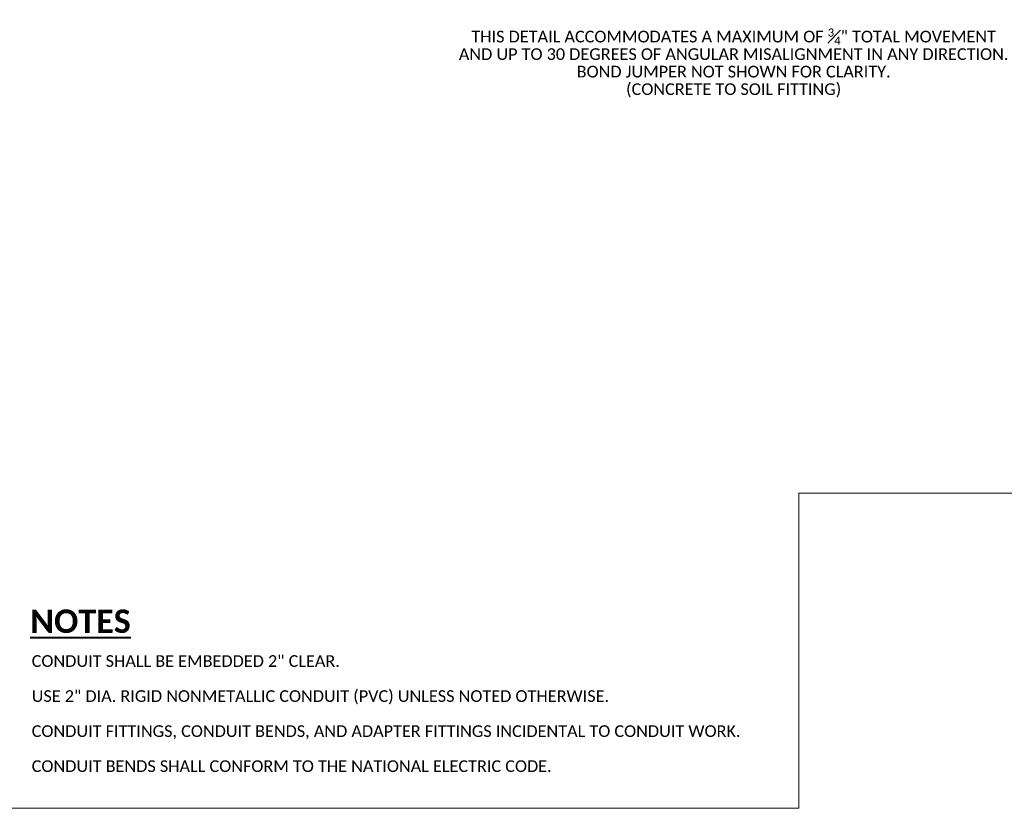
# Model space of a CAD drawing. Extents: x -3074 to 205, y -4612 to -1849.
# Tile 21 of 24: x -264 to -138, y -2368 to -2266. Entities that reach past the tile are written whole.
import ezdxf

# ---------------------------------------------------------------- set-up
doc = ezdxf.new("R2010")
doc.units = 0
doc.header["$MEASUREMENT"] = 0
doc.layers.add('B_ANNO_NOPLOT', color=47, linetype='Continuous', lineweight=18, plot=False)
doc.layers.add('B_ANNO_TEXT', color=7, linetype='Continuous', lineweight=18)
doc.layers.add('B_ANNO_TEXT_TITLE', color=7, linetype='Continuous', lineweight=40)
doc.styles.add('Annotative', font='calibri.ttf', dxfattribs={"height": 0.0625})
doc.styles.add('Title', font='calibrib.ttf', dxfattribs={"height": 0.125})

# ---------------------------------------------------------------- blocks, each defined once
blk = doc.blocks.new('INS_SS56ELEC_BASE-2')
at = {"layer": 'B_ANNO_NOPLOT', "flags": 128}
blk.add_lwpolyline([(0, 0), (0, 252), (323.92766, 252), (323.92766, 238.85516), (378, 238.85516), (378, 40.49961), (316.57075, 40.49961), (316.57075, 0)], close=True, dxfattribs=at)
at = {"layer": 'B_ANNO_TEXT', "insert": (217.99645, 19.66924), "char_height": 1.5, "width": 93.2933729, "attachment_point": 1, "line_spacing_factor": 0.9, "style": 'Annotative'}
blk.add_mtext('CONDUIT SHALL BE EMBEDDED 2" CLEAR.\\P\\PUSE 2" DIA. RIGID NONMETALLIC CONDUIT (PVC) UNLESS NOTED OTHERWISE.\\P\\PCONDUIT FITTINGS, CONDUIT BENDS, AND ADAPTER FITTINGS INCIDENTAL TO CONDUIT WORK.\\P\\PCONDUIT BENDS SHALL CONFORM TO THE NATIONAL ELECTRIC CODE.', dxfattribs=at)
at = {"layer": 'B_ANNO_TEXT_TITLE', "insert": (217.81223, 25.53763), "char_height": 3, "width": 20.8090617, "attachment_point": 1, "style": 'Title'}
blk.add_mtext('{\\LNOTES}', dxfattribs=at)
blk = doc.blocks.new('*U1051')
at = {"layer": 'B_ANNO_NOPLOT', "flags": 128}
blk.add_lwpolyline([(0, 0), (0, 252), (323.93, 252), (323.93, 238.86), (378, 238.86), (378, 40.5), (316.57, 40.5), (316.57, 0)], close=True, dxfattribs=at)
blk = doc.blocks.new('*U67')
at = {"layer": 'B_ANNO_NOPLOT', "flags": 128}
blk.add_lwpolyline([(0, 0), (0, 252), (323.9277, 252), (323.9277, 238.8552), (378, 238.8552), (378, 40.4996), (316.5708, 40.4996), (316.5708, 0)], close=True, dxfattribs=at)
at = {"layer": 'B_ANNO_TEXT', "insert": (261.5353, 100.1863), "char_height": 1.5, "width": 93.293373, "attachment_point": 1, "line_spacing_factor": 0.9, "style": 'Annotative'}
blk.add_mtext('\\A1;\\pxqc;THIS DETAIL ACCOMMODATES A MAXIMUM OF {\\H0.7x;\\S3#4;}" TOTAL MOVEMENT \\PAND UP TO 30 DEGREES OF ANGULAR MISALIGNMENT IN ANY DIRECTION.\\PBOND JUMPER NOT SHOWN FOR CLARITY.\\P(CONCRETE TO SOIL FITTING)\\P ', dxfattribs=at)

msp = doc.modelspace()

# ---------------------------------------------------------------- block references
msp.add_blockref('INS_SS56ELEC_BASE-2', (-480.58, -2367.75))

# ---------------------------------------------------------------- next in the draw order: block references
for name in ['*U1051', '*U67']:
    msp.add_blockref(name, (-480.58, -2367.75))

doc.saveas('drawing.dxf')
